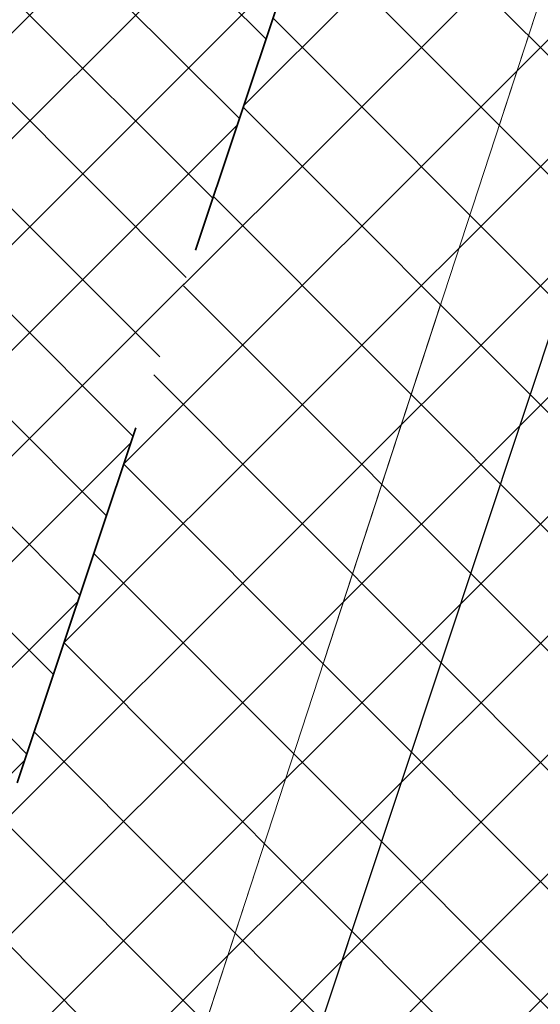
# Model space of a CAD drawing. Header units: metres. Extents: x 6599594 to 6600699, y 5687867 to 5691114.
# Tile 224 of 256: x 6599971.75 to 6599973.14, y 5688941.25 to 5688943.88. Entities that reach past the tile are written whole.
import ezdxf

# ---------------------------------------------------------------- set-up
doc = ezdxf.new("R2010")
doc.units = ezdxf.units.M
doc.header["$MEASUREMENT"] = 0
for name, pattern in [('1', [0]), ('BUG', [1.5, 1, -0.5]), ('GUK', [2, 1.5, -0.5]), ('GUZ', [1, 0.5, -0.5]), ('L_0_04', [1.5, 1, -0.5])]:
    doc.linetypes.add(name, pattern=pattern)
for name, color, linetype, lineweight in [('_kolor chodnik', 50, '1', 5), ('_kolor jezdnia', 4, '1', 0), ('_kolor pobocze', 211, '1', 5), ('_kolor zjazdy kostka', 7, '1', 5), ('_kolor zjazdy tłuczeń', 30, '1', 5), ('_kolor ścieżka @ 1', 10, '1', 0), ('_obrzeze', 10, 'BUG', 35), ('Dzialki', 130, '1', 30), ('Kontury', 252, 'GUK', 9), ('OT_Komunikacja', 7, 'CONTINUOUS', 0), ('OT_ZagospodarowanieTerenu', 7, 'CONTINUOUS', 0), ('Uzytki', 252, 'GUZ', 9)]:
    doc.layers.add(name, color=color, linetype=linetype, lineweight=lineweight)
pattern_1 = [(45, (0, 0), (-0.1414213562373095, 0.1414213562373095), []), (135, (0, 0), (-0.1414213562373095, -0.1414213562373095), [])]

msp = doc.modelspace()

# ---------------------------------------------------------------- hatches: boundary and pattern name
at = {"layer": '_kolor chodnik'}
h = msp.add_hatch(dxfattribs=at)
h.set_pattern_fill('ANSI37', color=256, scale=1.6)
h.set_pattern_definition(pattern_1)
h.paths.add_polyline_path([(6599849.938171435, 5688542.085872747), (6599852.232147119, 5688548.938742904), (6599853.573135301, 5688548.489851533), (6599853.827082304, 5688549.248475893), (6599851.793849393, 5688549.929093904), (6599849.895278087, 5688548.982823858), (6599847.823506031, 5688542.793750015)])
edge = h.paths.add_edge_path()
edge.add_line((6600018.106075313, 5689087.454911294), (6600022.42781917, 5689091.229234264))
edge.add_line((6600022.42781917, 5689091.229234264), (6600020.233254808, 5689093.742094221))
edge.add_line((6600020.233254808, 5689093.742094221), (6600017.159471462, 5689091.057656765))
edge.add_arc((6600023.275194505, 5689085.385140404), 8.34143334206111, 137.1531558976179, 148.8016577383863)
edge.add_line((6600016.140105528, 5689089.706021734), (6600018.106075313, 5689087.454911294))
h.paths.add_polyline_path([(6600038.501784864, 5689187.59229436), (6600037.906968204, 5689187.700586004), (6600037.638296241, 5689186.224843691), (6600038.240083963, 5689186.115282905)])
h.paths.add_polyline_path([(6600069.098302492, 5689360.276020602), (6600068.321239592, 5689360.413462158), (6600068.064048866, 5689358.936495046), (6600068.836639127, 5689358.799546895)])
h.paths.add_polyline_path([(6600082.393785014, 5689362.950258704), (6600082.941124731, 5689366.103121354), (6600081.481377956, 5689366.361351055), (6600080.923159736, 5689363.210828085)])
h.paths.add_polyline_path([(6600074.022236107, 5689388.065861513), (6600072.983907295, 5689388.249860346), (6600072.723374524, 5689386.772538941), (6600073.760538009, 5689386.588865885)])
h.paths.add_polyline_path([(6600105.602402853, 5689486.45426531), (6600106.738797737, 5689489.760539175), (6600105.28818975, 5689490.281952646), (6600104.132785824, 5689486.965912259)])
h.paths.add_polyline_path([(6600132.519778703, 5689678.737346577), (6600131.636986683, 5689678.922259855), (6600131.330470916, 5689677.453953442), (6600132.212256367, 5689677.269208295)])
h.paths.add_polyline_path([(6600156.649397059, 5689798.7449027), (6600156.48800471, 5689797.95886096), (6600157.450195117, 5689797.757316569), (6600157.615023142, 5689798.542205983)])
h.paths.add_polyline_path([(6600189.055358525, 5689948.643107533), (6600187.902868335, 5689948.884512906), (6600187.600024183, 5689947.417400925), (6600188.748131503, 5689947.176379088)])
edge = h.paths.add_edge_path()
edge.add_line((6600204.459383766, 5690032.969035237), (6600204.153258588, 5690031.227801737))
edge.add_arc((6600202.328347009, 5690027.299936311), 4.331100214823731, 41.853001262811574, 65.08011546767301, ccw=False)
edge.add_arc((6600032.903931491, 5690051.979071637), 174.020003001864, 352.8070218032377, 353.495463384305)
edge.add_arc((6600202.372679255, 5690027.343587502), 5.999999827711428, 55.12102442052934, 69.64815978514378)
edge = h.paths.add_edge_path()
edge.add_line((6600205.046027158, 5690040.265402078), (6600204.972740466, 5690038.483452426))
edge.add_arc((6600203.986269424, 5690044.401803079), 5.999999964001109, 279.4630688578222, 294.9140560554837)
edge.add_line((6600206.513819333, 5690038.960158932), (6600206.607027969, 5690041.030672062))
edge.add_arc((6600203.986269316, 5690044.401803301), 4.270000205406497, 284.3702444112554, 307.86193139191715, ccw=False)
edge = h.paths.add_edge_path()
edge.add_arc((6600203.547470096, 5690044.558759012), 6.446878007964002, 324.43500910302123, 356.20133685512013, ccw=False)
edge.add_arc((6600203.986269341, 5690044.401803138), 6.000000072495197, 323.2169970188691, 357.4193489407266)
h.paths.add_polyline_path([(6600208.910055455, 5690121.713696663), (6600208.146285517, 5690121.748120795), (6600207.125602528, 5690121.794124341), (6600209.971605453, 5690121.665851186)])
edge = h.paths.add_edge_path()
edge.add_line((6600238.769818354, 5690481.648294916), (6600240.338176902, 5690490.87374652))
edge.add_line((6600240.338176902, 5690490.87374652), (6600241.251295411, 5690510.829461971))
edge.add_line((6600241.251295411, 5690510.829461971), (6600239.524022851, 5690510.928942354))
edge.add_line((6600239.524022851, 5690510.928942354), (6600238.633343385, 5690491.167757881))
edge.add_line((6600238.633343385, 5690491.167757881), (6600234.579716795, 5690467.661262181))
edge.add_line((6600234.579716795, 5690467.661262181), (6600234.449796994, 5690464.966873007))
edge.add_arc((6600242.443669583, 5690464.607462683), 8.001948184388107, 177.4256737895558, 268.2543056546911)
edge.add_line((6600242.199903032, 5690456.609228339), (6600242.216657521, 5690457.359274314))
edge.add_line((6600242.216657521, 5690457.359274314), (6600242.305257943, 5690458.836738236))
edge.add_arc((6600242.444504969, 5690464.607952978), 5.772894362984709, 177.0298084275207, 268.6178439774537, ccw=False)
edge.add_line((6600236.679365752, 5690464.907083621), (6600236.951876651, 5690470.95443634))
edge.add_line((6600236.951876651, 5690470.95443634), (6600238.15078669, 5690478.210832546))
edge.add_line((6600238.15078669, 5690478.210832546), (6600238.769818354, 5690481.648294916))
h.paths.add_polyline_path([(6600238.769818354, 5690481.648294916), (6600238.15078669, 5690478.210832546), (6600239.670056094, 5690477.930590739), (6600240.266710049, 5690481.376366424)])
edge = h.paths.add_edge_path()
edge.add_line((6600223.366500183, 5690460.339976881), (6600223.278629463, 5690457.997544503))
edge.add_arc((6600220.967166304, 5690465.656339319), 7.999999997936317, 286.7940807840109, 300.2738222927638)
edge.add_line((6600225.000231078, 5690458.747331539), (6600225.240084, 5690461.623695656))
edge.add_arc((6600221.105749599, 5690465.648640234), 5.76999998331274, 293.06724424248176, 315.7681070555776, ccw=False)
edge = h.paths.add_edge_path()
edge.add_arc((6600220.025145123, 5690444.676291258), 5.770000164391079, 37.996647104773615, 59.94382588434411, ccw=False)
edge.add_line((6600224.572175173, 5690448.22839199), (6600224.817793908, 5690451.081798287))
edge.add_arc((6600220.025145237, 5690444.676291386), 7.999999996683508, 53.19588653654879, 68.15166733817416)
edge.add_line((6600223.00235276, 5690452.101669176), (6600222.91504296, 5690449.670427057))
edge = h.paths.add_edge_path()
edge.add_arc((6600221.105749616, 5690465.648640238), 7.999999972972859, 328.0222308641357, 357.0132597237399)
edge.add_line((6600229.094882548, 5690465.23180147), (6600229.218816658, 5690467.593604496))
edge.add_line((6600229.218816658, 5690467.593604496), (6600228.218919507, 5690467.645774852))
edge.add_line((6600228.218919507, 5690467.645774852), (6600227.891778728, 5690461.411918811))
h.paths.add_polyline_path([(6600200.980142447, 5690012.236744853), (6600202.317278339, 5690011.956662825), (6600202.522293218, 5690012.935421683), (6600201.182321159, 5690013.216097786)])
h.paths.add_polyline_path([(6600196.457878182, 5689983.98337835), (6600195.202332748, 5689984.246370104), (6600194.899091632, 5689982.777335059), (6600196.150355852, 5689982.515240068)])
edge = h.paths.add_edge_path()
edge.add_line((6600112.305909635, 5689517.991018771), (6600112.691041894, 5689519.807934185))
edge.add_line((6600112.691041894, 5689519.807934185), (6600113.245521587, 5689522.423769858))
edge.add_line((6600113.245521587, 5689522.423769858), (6600111.553124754, 5689522.782507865))
edge.add_line((6600111.553124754, 5689522.782507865), (6600107.405864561, 5689503.21722655))
edge.add_line((6600107.405864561, 5689503.21722655), (6600099.494506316, 5689480.361667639))
edge.add_line((6600099.494506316, 5689480.361667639), (6600099.182814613, 5689478.891218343))
edge.add_arc((6600107.008997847, 5689477.232359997), 8.000059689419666, 168.0325629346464, 257.7529108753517)
edge.add_line((6600105.311960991, 5689469.414366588), (6600105.784990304, 5689471.593619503))
edge.add_arc((6600107.008927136, 5689477.232314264), 5.769999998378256, 168.0321375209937, 257.7533362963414, ccw=False)
edge.add_line((6600101.364343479, 5689478.42879883), (6600101.647245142, 5689479.76342708))
edge.add_line((6600101.647245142, 5689479.76342708), (6600104.132785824, 5689486.965912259))
edge.add_line((6600104.132785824, 5689486.965912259), (6600105.28818975, 5689490.281952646))
edge.add_line((6600105.28818975, 5689490.281952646), (6600108.240043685, 5689498.809726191))
edge.add_line((6600108.240043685, 5689498.809726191), (6600112.305909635, 5689517.991018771))
h.paths.add_polyline_path([(6600136.009573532, 5689645.499114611), (6600138.333647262, 5689645.012304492), (6600138.661671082, 5689646.578318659), (6600134.869459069, 5689647.372651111)])
at = {"layer": '_kolor jezdnia'}
h = msp.add_hatch(dxfattribs=at)
h.set_pattern_fill('ANSI37', color=4, scale=3.5)
h.set_pattern_definition([(45, (0, 0), (-0.3093592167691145, 0.3093592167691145), []), (135, (0, 0), (-0.3093592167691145, -0.3093592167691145), [])])
edge = h.paths.add_edge_path()
edge.add_line((6599833.066047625, 5688539.933393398), (6599850.649511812, 5688527.983462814))
edge.add_arc((6599857.337592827, 5688536.653968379), 10.95025544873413, 169.5012687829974, 232.3548431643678, ccw=False)
edge.add_arc((6599858.085851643, 5688536.618142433), 11.69295282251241, 162.2507788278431, 169.9967502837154, ccw=False)
edge.add_line((6599846.949484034, 5688540.182754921), (6599847.823506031, 5688542.793750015))
edge.add_line((6599847.823506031, 5688542.793750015), (6599849.895278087, 5688548.982823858))
edge.add_line((6599849.895278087, 5688548.982823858), (6599852.434748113, 5688556.56906746))
edge.add_line((6599852.434748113, 5688556.56906746), (6599928.48625871, 5688783.760284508))
edge.add_line((6599928.48625871, 5688783.760284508), (6599931.025728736, 5688791.34652811))
edge.add_line((6599931.025728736, 5688791.34652811), (6599996.657773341, 5688987.411326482))
edge.add_line((6599996.657773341, 5688987.411326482), (6599999.197243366, 5688994.997570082))
edge.add_line((6599999.197243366, 5688994.997570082), (6600021.930100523, 5689062.908193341))
edge.add_line((6600021.930100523, 5689062.908193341), (6600017.620224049, 5689067.371531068))
edge.add_line((6600017.620224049, 5689067.371531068), (6600016.714558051, 5689064.654078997))
edge.add_line((6600016.714558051, 5689064.654078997), (6600012.423620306, 5689051.835617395))
edge.add_line((6600012.423620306, 5689051.835617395), (6600009.884150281, 5689044.249373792))
edge.add_line((6600009.884150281, 5689044.249373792), (6599977.53516164, 5688947.612159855))
edge.add_line((6599977.53516164, 5688947.612159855), (6599974.995691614, 5688940.025916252))
edge.add_line((6599974.995691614, 5688940.025916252), (6599942.096912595, 5688841.746295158))
edge.add_line((6599942.096912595, 5688841.746295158), (6599939.557442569, 5688834.160051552))
edge.add_line((6599939.557442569, 5688834.160051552), (6599882.679288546, 5688664.246042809))
edge.add_line((6599882.679288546, 5688664.246042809), (6599880.139818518, 5688656.659799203))
edge.add_line((6599880.139818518, 5688656.659799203), (6599852.46454386, 5688573.984527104))
edge.add_line((6599852.46454386, 5688573.984527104), (6599842.470137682, 5688544.127903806))
edge.add_arc((6599835.706422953, 5688546.652910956), 7.219660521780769, 248.5480913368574, 339.52856074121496, ccw=False)
h.paths.add_polyline_path([(6600044.653202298, 5689172.271628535), (6600046.276244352, 5689181.431901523), (6600047.759199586, 5689189.801539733), (6600051.0603021, 5689208.432603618), (6600052.368792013, 5689215.817578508), (6600054.808584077, 5689229.587499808), (6600056.11707399, 5689236.972474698), (6600057.346666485, 5689243.912161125), (6600058.655146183, 5689251.297078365), (6600058.831439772, 5689252.292060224), (6600060.098987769, 5689259.445963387), (6600060.139929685, 5689259.677035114), (6600061.407468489, 5689266.830886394), (6600072.329030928, 5689328.470998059), (6600073.637511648, 5689335.855921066), (6600077.337304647, 5689356.73715072), (6600078.820259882, 5689365.106788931), (6600081.142794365, 5689378.214921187), (6600082.538516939, 5689386.092227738), (6600095.187867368, 5689457.483787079), (6600091.082877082, 5689465.8405575), (6600089.043088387, 5689454.328211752), (6600087.870641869, 5689447.711051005), (6600087.560133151, 5689445.958573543), (6600086.562151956, 5689440.326076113), (6600082.433200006, 5689417.022719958), (6600080.95024477, 5689408.65308175), (6600077.202698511, 5689387.502337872), (6600075.719743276, 5689379.132699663), (6600073.469199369, 5689366.430874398), (6600071.986244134, 5689358.061236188), (6600069.98686466, 5689346.776955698), (6600068.591142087, 5689338.899649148), (6600065.559290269, 5689321.78820693), (6600064.163567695, 5689313.910900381), (6600059.719426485, 5689288.828650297), (6600058.323703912, 5689280.951343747), (6600057.563846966, 5689276.662793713), (6600056.168124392, 5689268.785487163), (6600054.804920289, 5689261.091711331), (6600053.409197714, 5689253.21440478), (6600053.264817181, 5689252.399536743), (6600051.869094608, 5689244.522230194), (6600051.183555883, 5689240.653124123), (6600049.787833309, 5689232.775817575), (6600046.593849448, 5689214.749319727), (6600045.198126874, 5689206.872013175), (6600044.41754409, 5689202.466488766), (6600042.934588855, 5689194.096850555), (6600036.429952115, 5689157.38538759), (6600034.946996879, 5689149.01574938), (6600030.579776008, 5689124.367629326), (6600027.529365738, 5689107.151445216), (6600024.895072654, 5689094.014582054), (6600030.583685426, 5689094.264316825), (6600032.945013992, 5689106.191885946), (6600043.170247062, 5689163.901990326)])
edge = h.paths.add_edge_path()
edge.add_line((6600111.106812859, 5689535.144351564), (6600111.256844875, 5689535.85214863))
edge.add_line((6600111.256844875, 5689535.85214863), (6600112.915748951, 5689543.678261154))
edge.add_line((6600112.915748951, 5689543.678261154), (6600117.304772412, 5689564.384094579))
edge.add_line((6600117.304772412, 5689564.384094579), (6600119.067357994, 5689572.699339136))
edge.add_line((6600119.067357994, 5689572.699339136), (6600120.087667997, 5689577.512794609))
edge.add_line((6600120.087667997, 5689577.512794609), (6600121.642890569, 5689584.849775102))
edge.add_line((6600121.642890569, 5689584.849775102), (6600128.436769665, 5689616.900852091))
edge.add_line((6600128.436769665, 5689616.900852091), (6600129.991992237, 5689624.237832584))
edge.add_line((6600129.991992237, 5689624.237832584), (6600132.660554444, 5689636.827148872))
edge.add_line((6600132.660554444, 5689636.827148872), (6600133.208838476, 5689639.444704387))
edge.add_line((6600133.208838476, 5689639.444704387), (6600134.848957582, 5689647.274775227))
edge.add_line((6600134.848957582, 5689647.274775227), (6600138.97649476, 5689666.979995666))
edge.add_line((6600138.97649476, 5689666.979995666), (6600140.51410642, 5689674.320687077))
edge.add_line((6600140.51410642, 5689674.320687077), (6600145.209128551, 5689696.735129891))
edge.add_line((6600145.209128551, 5689696.735129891), (6600146.746740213, 5689704.075821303))
edge.add_line((6600146.746740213, 5689704.075821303), (6600151.462308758, 5689726.588354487))
edge.add_line((6600151.462308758, 5689726.588354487), (6600152.999920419, 5689733.929045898))
edge.add_line((6600152.999920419, 5689733.929045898), (6600155.244070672, 5689744.642813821))
edge.add_line((6600155.244070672, 5689744.642813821), (6600156.781682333, 5689751.983505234))
edge.add_line((6600156.781682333, 5689751.983505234), (6600161.635515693, 5689775.156126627))
edge.add_line((6600161.635515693, 5689775.156126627), (6600163.378142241, 5689783.475576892))
edge.add_line((6600163.378142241, 5689783.475576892), (6600163.850769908, 5689785.731942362))
edge.add_line((6600163.850769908, 5689785.731942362), (6600167.028500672, 5689800.902704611))
edge.add_line((6600167.028500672, 5689800.902704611), (6600179.49088801, 5689860.399222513))
edge.add_line((6600179.49088801, 5689860.399222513), (6600181.233514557, 5689868.718672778))
edge.add_line((6600181.233514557, 5689868.718672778), (6600181.84713393, 5689871.648144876))
edge.add_line((6600181.84713393, 5689871.648144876), (6600183.384745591, 5689878.988836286))
edge.add_line((6600183.384745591, 5689878.988836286), (6600184.935818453, 5689886.393792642))
edge.add_line((6600184.935818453, 5689886.393792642), (6600186.575937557, 5689894.223863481))
edge.add_line((6600186.575937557, 5689894.223863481), (6600194.05133812, 5689929.912074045))
edge.add_line((6600194.05133812, 5689929.912074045), (6600195.691457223, 5689937.742144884))
edge.add_line((6600195.691457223, 5689937.742144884), (6600202.915799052, 5689972.231779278))
edge.add_line((6600202.915799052, 5689972.231779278), (6600204.555918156, 5689980.061850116))
edge.add_line((6600204.555918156, 5689980.061850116), (6600206.062781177, 5689987.255744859))
edge.add_line((6600206.062781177, 5689987.255744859), (6600207.702900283, 5689995.085815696))
edge.add_line((6600207.702900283, 5689995.085815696), (6600210.232559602, 5690007.162628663))
edge.add_line((6600210.232559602, 5690007.162628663), (6600211.694938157, 5690014.144150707))
edge.add_arc((6600028.177652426, 5690052.584442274), 187.5000004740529, 348.1696294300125, 357.4195276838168)
edge.add_line((6600215.487522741, 5690044.142720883), (6600208.310270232, 5690026.480446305))
edge.add_arc((6600032.903933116, 5690051.97907145), 177.2500013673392, 348.1696294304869, 351.7289130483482, ccw=False)
edge.add_line((6600206.38894146, 5690015.640182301), (6600205.966941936, 5690013.625519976))
edge.add_line((6600205.966941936, 5690013.625519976), (6600204.326822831, 5690005.795449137))
edge.add_line((6600204.326822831, 5690005.795449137), (6600197.076961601, 5689971.183982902))
edge.add_line((6600197.076961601, 5689971.183982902), (6600195.334335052, 5689962.864532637))
edge.add_line((6600195.334335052, 5689962.864532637), (6600193.44722506, 5689953.855305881))
edge.add_line((6600193.44722506, 5689953.855305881), (6600191.909227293, 5689946.512771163))
edge.add_line((6600191.909227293, 5689946.512771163), (6600185.496844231, 5689915.899498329))
edge.add_line((6600185.496844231, 5689915.899498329), (6600183.856521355, 5689908.068454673))
edge.add_line((6600183.856521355, 5689908.068454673), (6600182.066605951, 5689899.523243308))
edge.add_line((6600182.066605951, 5689899.523243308), (6600180.32407057, 5689891.204228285))
edge.add_line((6600180.32407057, 5689891.204228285), (6600174.320344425, 5689862.541919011))
edge.add_line((6600174.320344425, 5689862.541919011), (6600172.577809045, 5689854.222903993))
edge.add_line((6600172.577809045, 5689854.222903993), (6600163.663810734, 5689811.666703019))
edge.add_line((6600163.663810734, 5689811.666703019), (6600162.023782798, 5689803.837067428))
edge.add_line((6600162.023782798, 5689803.837067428), (6600160.924220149, 5689798.587659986))
edge.add_line((6600160.924220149, 5689798.587659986), (6600159.279208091, 5689790.734229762))
edge.add_line((6600159.279208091, 5689790.734229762), (6600157.107250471, 5689780.365115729))
edge.add_line((6600157.107250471, 5689780.365115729), (6600155.462238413, 5689772.511685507))
edge.add_line((6600155.462238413, 5689772.511685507), (6600153.380318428, 5689762.572418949))
edge.add_line((6600153.380318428, 5689762.572418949), (6600151.735124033, 5689754.718118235))
edge.add_line((6600151.735124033, 5689754.718118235), (6600148.586504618, 5689739.686336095))
edge.add_line((6600148.586504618, 5689739.686336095), (6600146.885007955, 5689731.563243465))
edge.add_line((6600146.885007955, 5689731.563243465), (6600141.75088822, 5689707.052510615))
edge.add_line((6600141.75088822, 5689707.052510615), (6600140.110896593, 5689699.223048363))
edge.add_line((6600140.110896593, 5689699.223048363), (6600133.483561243, 5689667.583574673))
edge.add_line((6600133.483561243, 5689667.583574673), (6600131.860394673, 5689659.834436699))
edge.add_line((6600131.860394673, 5689659.834436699), (6600131.740984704, 5689659.26436315))
edge.add_line((6600131.740984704, 5689659.26436315), (6600130.117814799, 5689651.515209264))
edge.add_line((6600130.117814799, 5689651.515209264), (6600127.27873359, 5689637.961189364))
edge.add_line((6600127.27873359, 5689637.961189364), (6600126.924568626, 5689636.290366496))
edge.add_line((6600126.924568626, 5689636.290366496), (6600125.166244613, 5689627.995226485))
edge.add_line((6600125.166244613, 5689627.995226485), (6600118.009503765, 5689594.232298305))
edge.add_line((6600118.009503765, 5689594.232298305), (6600116.25117975, 5689585.937158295))
edge.add_line((6600116.25117975, 5689585.937158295), (6600113.665314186, 5689573.737975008))
edge.add_line((6600113.665314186, 5689573.737975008), (6600111.898534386, 5689565.402943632))
edge.add_line((6600111.898534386, 5689565.402943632), (6600104.889982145, 5689532.339115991))
edge.add_line((6600104.889982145, 5689532.339115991), (6600103.22663594, 5689524.492047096))
edge.add_line((6600103.22663594, 5689524.492047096), (6600096.623876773, 5689493.342605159))
edge.add_line((6600096.623876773, 5689493.342605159), (6600094.968986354, 5689485.535427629))
edge.add_line((6600094.968986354, 5689485.535427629), (6600094.300101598, 5689482.379870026))
edge.add_line((6600094.300101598, 5689482.379870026), (6600099.182814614, 5689478.891218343))
edge.add_line((6600099.182814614, 5689478.891218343), (6600099.494506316, 5689480.361667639))
edge.add_line((6600099.494506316, 5689480.361667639), (6600111.106812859, 5689535.144351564))
edge = h.paths.add_edge_path()
edge.add_arc((6600239.213891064, 5690851.400367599), 10.00000000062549, -2.8342403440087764, 76.13703556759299, ccw=False)
edge.add_line((6600249.201658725, 5690850.905901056), (6600249.082723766, 5690848.503524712))
edge.add_line((6600249.082723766, 5690848.503524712), (6600247.016487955, 5690806.767468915))
edge.add_line((6600247.016487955, 5690806.767468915), (6600246.092398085, 5690789.152178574))
edge.add_line((6600246.092398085, 5690789.152178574), (6600233.768116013, 5690572.015170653))
edge.add_line((6600233.768116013, 5690572.015170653), (6600228.959056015, 5690465.296202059))
edge.add_line((6600228.959056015, 5690465.296202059), (6600234.588724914, 5690465.017134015))
edge.add_line((6600234.588724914, 5690465.017134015), (6600239.262540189, 5690571.767576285))
edge.add_line((6600239.262540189, 5690571.767576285), (6600252.50503885, 5690806.400146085))
edge.add_line((6600252.50503885, 5690806.400146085), (6600254.569211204, 5690848.094521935))
edge.add_arc((6600262.559425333, 5690847.6989487), 7.999999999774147, 76.13703557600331, 177.1657596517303, ccw=False)
edge.add_line((6600264.476229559, 5690855.465921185), (6600241.609896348, 5690861.109083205))
edge = h.paths.add_edge_path()
edge.add_line((6600250.031475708, 5690451.625307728), (6600250.231741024, 5690455.772579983))
edge.add_line((6600250.231741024, 5690455.772579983), (6600246.257763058, 5690456.417303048))
edge.add_line((6600246.257763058, 5690456.417303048), (6600242.171761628, 5690456.61060902))
edge.add_arc((6600242.563100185, 5690464.586983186), 7.985968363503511, 176.9123644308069, 267.1911945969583, ccw=False)
edge.add_line((6600234.588724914, 5690465.017134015), (6600228.959056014, 5690465.296202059))
edge.add_arc((6600220.965133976, 5690465.657286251), 8.002072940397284, 267.8289300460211, 357.413716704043, ccw=False)
edge.add_line((6600220.661989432, 5690457.660957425), (6600212.406915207, 5690458.119572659))
edge.add_line((6600212.406915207, 5690458.119572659), (6600208.431872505, 5690457.817501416))
edge.add_line((6600208.431872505, 5690457.817501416), (6600208.233912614, 5690454.548331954))
edge.add_line((6600208.233912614, 5690454.548331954), (6600212.129565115, 5690453.127270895))
edge.add_line((6600212.129565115, 5690453.127270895), (6600218.640548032, 5690452.76554962))
edge.add_line((6600218.640548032, 5690452.76554962), (6600216.486747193, 5690452.885205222))
edge.add_line((6600216.486747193, 5690452.885205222), (6600220.468905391, 5690452.663974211))
edge.add_arc((6600220.025145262, 5690444.676291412), 7.99999997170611, -0.3386579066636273, 86.8201700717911, ccw=False)
edge.add_line((6600228.025005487, 5690444.629006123), (6600227.803602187, 5690439.649256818))
edge.add_line((6600227.803602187, 5690439.649256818), (6600226.885525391, 5690435.936828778))
edge.add_line((6600226.885525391, 5690435.936828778), (6600225.534849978, 5690405.967249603))
edge.add_line((6600225.534849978, 5690405.967249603), (6600226.115199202, 5690402.187514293))
edge.add_line((6600226.115199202, 5690402.187514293), (6600213.445139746, 5690121.008786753))
edge.add_line((6600213.445139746, 5690121.008786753), (6600213.352800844, 5690118.960058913))
edge.add_line((6600213.352800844, 5690118.960058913), (6600209.980184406, 5690044.131649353))
edge.add_arc((6600203.98626942, 5690044.401803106), 5.999999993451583, 257.4162346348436, 357.41934921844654, ccw=False)
edge.add_line((6600202.679069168, 5690038.545931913), (6600201.589735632, 5690033.666039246))
edge.add_line((6600201.589735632, 5690033.666039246), (6600203.67987942, 5690033.199458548))
edge.add_arc((6600202.372679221, 5690027.343587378), 5.999999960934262, -8.27108729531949, 77.41623506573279, ccw=False)
edge.add_line((6600208.310270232, 5690026.480446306), (6600215.487522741, 5690044.142720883))
edge.add_line((6600215.487522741, 5690044.142720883), (6600216.199687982, 5690059.9446614))
edge.add_line((6600216.199687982, 5690059.9446614), (6600216.537356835, 5690067.437056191))
edge.add_line((6600216.537356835, 5690067.437056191), (6600223.893528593, 5690230.66011469))
edge.add_line((6600223.893528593, 5690230.66011469), (6600224.231197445, 5690238.152509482))
edge.add_line((6600224.231197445, 5690238.152509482), (6600233.507835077, 5690443.987992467))
edge.add_arc((6600241.499722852, 5690443.627812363), 7.999999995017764, 87.29208981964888, 177.4195277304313, ccw=False)
edge.add_line((6600241.877677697, 5690451.618879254), (6600246.021541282, 5690451.422886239))
edge.add_line((6600246.021541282, 5690451.422886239), (6600246.427694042, 5690451.44338883))
edge.add_line((6600246.427694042, 5690451.44338883), (6600246.79397003, 5690451.461878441))
edge.add_line((6600246.79397003, 5690451.461878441), (6600250.031475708, 5690451.625307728))
edge = h.paths.add_edge_path()
edge.add_line((6600007.33756506, 5689086.20374581), (6600006.980466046, 5689080.740822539))
edge.add_line((6600006.980466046, 5689080.740822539), (6600007.229745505, 5689080.720859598))
edge.add_line((6600007.229745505, 5689080.720859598), (6600008.093335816, 5689080.601653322))
edge.add_line((6600008.093335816, 5689080.601653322), (6600008.702681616, 5689080.53831051))
edge.add_arc((6600008.140193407, 5689070.554142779), 9.999999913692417, -18.557800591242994, 86.77547804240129, ccw=False)
edge.add_line((6600017.620224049, 5689067.371531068), (6600021.930100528, 5689062.908193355))
edge.add_arc((6599734.83819726, 5689159.011261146), 302.7499967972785, 341.4922000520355, 343.8640860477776)
edge.add_arc((6600034.895369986, 5689072.315877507), 9.581213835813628, 98.63328270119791, 164.5273290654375, ccw=False)
edge.add_line((6600033.457137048, 5689081.788529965), (6600033.832640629, 5689081.798737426))
edge.add_line((6600033.832640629, 5689081.798737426), (6600034.422462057, 5689082.05700874))
edge.add_line((6600034.422462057, 5689082.05700874), (6600036.833623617, 5689082.139040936))
edge.add_line((6600036.833623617, 5689082.139040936), (6600036.730225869, 5689087.148851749))
edge.add_line((6600036.730225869, 5689087.148851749), (6600036.579860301, 5689087.134303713))
edge.add_arc((6600036.479565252, 5689093.136286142), 6.002820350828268, 169.1687651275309, 270.9573417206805, ccw=False)
edge.add_line((6600030.583685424, 5689094.264316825), (6600024.895072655, 5689094.014582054))
edge.add_arc((6600015.200558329, 5689096.162123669), 9.929528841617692, 271.0943432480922, 347.5094668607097, ccw=False)
edge.add_arc((6600014.909438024, 5689089.646776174), 3.446070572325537, 264.4236009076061, 278.0194998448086, ccw=False)
edge.add_line((6600014.574573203, 5689086.217014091), (6600014.299554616, 5689086.232508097))
edge.add_line((6600014.299554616, 5689086.232508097), (6600010.474232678, 5689086.448019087))
edge.add_line((6600010.474232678, 5689086.448019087), (6600007.33756506, 5689086.20374581))
edge = h.paths.add_edge_path()
edge.add_line((6600105.490725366, 5689463.953528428), (6600106.927559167, 5689464.047234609))
edge.add_line((6600106.927559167, 5689464.047234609), (6600107.835, 5689468.66))
edge.add_line((6600107.835, 5689468.66), (6600105.311960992, 5689469.414366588))
edge.add_arc((6600107.008997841, 5689477.232359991), 8.000059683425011, 168.0325628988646, 257.75291091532, ccw=False)
edge.add_line((6600099.182814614, 5689478.891218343), (6600094.300101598, 5689482.379870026))
edge.add_arc((6600586.245114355, 5689378.104238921), 502.8750369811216, 168.032376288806, 169.9522165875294)
edge.add_line((6600091.082877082, 5689465.8405575), (6600095.187867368, 5689457.483787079))
edge.add_arc((6600103.065173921, 5689456.088064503), 8.000000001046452, 77.7533362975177, 169.9524553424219, ccw=False)
edge.add_line((6600104.762140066, 5689463.906012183), (6600105.490725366, 5689463.953528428))
at = {"layer": '_kolor pobocze'}
h = msp.add_hatch(dxfattribs=at)
h.set_pattern_fill('ANSI37', color=256, scale=1.6)
h.set_pattern_definition(pattern_1)
edge = h.paths.add_edge_path()
edge.add_line((6600035.926965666, 5689101.569442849), (6600036.046865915, 5689102.311543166))
edge.add_arc((6600058.171848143, 5689233.778275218), 133.3154772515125, 259.4578941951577, 260.4470163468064, ccw=False)
edge.add_line((6600033.780707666, 5689102.713067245), (6600032.142559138, 5689101.847662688))
edge.add_arc((6599734.838175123, 5689159.011266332), 302.7500195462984, 347.6801154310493, 349.11639019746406, ccw=False)
edge.add_arc((6600036.478170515, 5689093.133441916), 6.000000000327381, 167.68011541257, 271.5571101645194)
edge.add_line((6600036.64121064, 5689087.1356575), (6600036.730491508, 5689087.137804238))
edge.add_line((6600036.730491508, 5689087.137804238), (6600036.712463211, 5689087.887583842))
edge.add_line((6600036.712463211, 5689087.887583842), (6600036.559840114, 5689087.884077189))
edge.add_arc((6600036.482532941, 5689093.14290691), 5.259397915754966, 170.6455005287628, 270.8422131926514, ccw=False)
edge.add_arc((6600545.796425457, 5688991.216220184), 524.6691769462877, 167.9170060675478, 168.7028219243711, ccw=False)
edge.add_line((6600032.751078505, 5689101.044345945), (6600034.011432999, 5689101.917298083))
edge.add_line((6600034.011432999, 5689101.917298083), (6600035.926965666, 5689101.569442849))
edge = h.paths.add_edge_path()
edge.add_line((6600002.828843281, 5688994.032881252), (6600003.066918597, 5688994.74409159))
edge.add_line((6600003.066918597, 5688994.74409159), (6600001.227880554, 5688995.359703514))
edge.add_line((6600001.227880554, 5688995.359703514), (6600000.55876659, 5688996.702196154))
edge.add_line((6600000.55876659, 5688996.702196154), (6600022.641310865, 5689062.67011804))
edge.add_arc((6599734.838193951, 5689159.011262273), 303.5000002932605, 341.4922000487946, 343.8640860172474)
edge.add_arc((6600035.267451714, 5689072.092773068), 9.250000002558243, 91.55711016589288, 163.8640860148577, ccw=False)
edge.add_line((6600035.016098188, 5689081.339357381), (6600036.868703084, 5689081.389717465))
edge.add_line((6600036.868703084, 5689081.389717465), (6600036.850674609, 5689082.139504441))
edge.add_line((6600036.850674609, 5689082.139504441), (6600034.99571817, 5689082.089080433))
edge.add_arc((6600035.267451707, 5689072.092773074), 9.999999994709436, 91.55711014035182, 163.8640860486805)
edge.add_arc((6599734.838192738, 5689159.011262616), 302.7500015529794, 341.4922000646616, 343.8640860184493, ccw=False)
edge.add_line((6600021.930100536, 5689062.908193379), (6599999.748942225, 5688996.645678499))
edge.add_line((6599999.748942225, 5688996.645678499), (6600000.695212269, 5688994.747107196))
edge.add_line((6600000.695212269, 5688994.747107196), (6600002.828843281, 5688994.032881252))
h.paths.add_polyline_path([(6599971.7492186, 5688907.297112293), (6599971.084233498, 5688908.631320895), (6599997.822068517, 5688988.526766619), (6599999.164561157, 5688989.195880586), (6600001.003599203, 5688988.580268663), (6600001.241674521, 5688989.291479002), (6599999.108043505, 5688990.005704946), (6599997.209472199, 5688989.059434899), (6599970.270280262, 5688908.583087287), (6599971.216550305, 5688906.684515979), (6599973.350181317, 5688905.970290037), (6599973.588256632, 5688906.681500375)])
h.paths.add_polyline_path([(6599932.504667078, 5688790.060553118), (6599931.835553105, 5688791.403045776), (6599968.343406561, 5688900.4641754), (6599969.685899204, 5688901.133289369), (6599971.524937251, 5688900.517677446), (6599971.763012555, 5688901.228887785), (6599969.629381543, 5688901.94311373), (6599967.730810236, 5688900.996843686), (6599931.025728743, 5688791.34652811), (6599931.971998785, 5688789.447956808), (6599934.105629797, 5688788.73373086), (6599934.343705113, 5688789.4449412)])
at = {"layer": '_kolor zjazdy kostka'}
h = msp.add_hatch(dxfattribs=at)
h.set_pattern_fill('ANSI37', color=256, scale=1.6)
h.set_pattern_definition(pattern_1)
h.paths.add_polyline_path([(6600244.137440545, 5690813.934732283), (6600242.369522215, 5690814.022127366), (6600242.097568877, 5690808.528921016), (6600243.865482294, 5690808.441426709)])
h.paths.add_polyline_path([(6600247.012128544, 5690806.679412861), (6600247.442736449, 5690815.377295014), (6600247.393289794, 5690814.378518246), (6600247.113277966, 5690808.722537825)])
h.paths.add_polyline_path([(6600242.297085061, 5690788.088808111), (6600240.958726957, 5690788.155683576), (6600240.648818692, 5690782.664569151), (6600241.987258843, 5690782.599147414)])
h.paths.add_polyline_path([(6600245.558275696, 5690780.919298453), (6600246.037231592, 5690789.405686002), (6600244.985820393, 5690788.453468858), (6600244.612601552, 5690781.981345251)])
h.paths.add_polyline_path([(6600241.348405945, 5690723.711515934), (6600242.272017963, 5690722.691689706), (6600242.749709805, 5690731.155680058), (6600241.698138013, 5690730.203317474), (6600241.472690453, 5690726.27550499)])
h.paths.add_polyline_path([(6600225.772794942, 5690394.589141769), (6600224.731429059, 5690393.637598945), (6600224.461246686, 5690387.644646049), (6600225.412923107, 5690386.603142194)])
h.paths.add_polyline_path([(6600223.012390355, 5690333.280720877), (6600223.372595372, 5690341.272607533), (6600222.32835346, 5690340.318436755), (6600222.058239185, 5690334.324941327)])
h.paths.add_polyline_path([(6600215.496388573, 5690166.390602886), (6600215.856593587, 5690174.382489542), (6600214.812834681, 5690173.428760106), (6600214.542018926, 5690167.435062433)])
h.paths.add_polyline_path([(6600212.446537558, 5690121.053392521), (6600213.399499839, 5690120.010473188), (6600213.788744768, 5690128.503024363), (6600212.745135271, 5690127.54943145)])
h.paths.add_polyline_path([(6600209.977420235, 5690121.665589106), (6600210.225142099, 5690127.162117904), (6600207.346107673, 5690127.291879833), (6600207.119593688, 5690121.794395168)])
h.paths.add_polyline_path([(6600207.950178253, 5690070.725854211), (6600204.880846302, 5690070.828947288), (6600204.643784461, 5690065.333808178), (6600207.702521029, 5690065.204598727)])
h.paths.add_polyline_path([(6600200.981479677, 5690012.236464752), (6600199.969248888, 5690007.339980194), (6600201.282587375, 5690007.064882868), (6600202.31726072, 5690011.956666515)])
h.paths.add_polyline_path([(6600193.613960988, 5689970.406358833), (6600192.398010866, 5689970.660657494), (6600191.286205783, 5689965.274578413), (6600192.486379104, 5689965.023185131)])
h.paths.add_polyline_path([(6600189.061271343, 5689948.671423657), (6600189.98413328, 5689953.050774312), (6600188.818902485, 5689953.32186217), (6600187.908781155, 5689948.91282903)])
h.paths.add_polyline_path([(6600180.976201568, 5689915.317449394), (6600179.952861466, 5689910.421322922), (6600181.008474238, 5689910.200199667), (6600182.033843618, 5689915.09540201)])
h.paths.add_polyline_path([(6600176.508279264, 5689893.538690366), (6600177.476023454, 5689893.335973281), (6600178.603605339, 5689898.719146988), (6600177.636002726, 5689898.922290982)])
h.paths.add_polyline_path([(6600179.28182965, 5689859.401159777), (6600180.522246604, 5689860.211927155), (6600181.057490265, 5689860.561775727), (6600183.598022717, 5689860.029600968), (6600184.726606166, 5689865.412570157), (6600182.186324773, 5689865.943033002), (6600181.604764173, 5689866.832779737), (6600181.024456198, 5689867.720610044)])
h.paths.add_polyline_path([(6600160.200810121, 5689810.862606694), (6600159.232772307, 5689811.065842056), (6600158.207991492, 5689806.171529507), (6600159.175735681, 5689805.968812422)])
h.paths.add_polyline_path([(6600156.49391753, 5689797.987177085), (6600155.463416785, 5689793.068691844), (6600156.431160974, 5689792.865974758), (6600157.461419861, 5689797.784520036)])
edge = h.paths.add_edge_path()
edge.add_arc((6600173.111981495, 5689800.679690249), 5.999999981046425, 204.673115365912, 239.5411154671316, ccw=False)
edge.add_arc((6600173.162096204, 5689800.685330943), 6.047914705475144, 168.3203586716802, 204.5234866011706, ccw=False)
edge.add_line((6600167.239404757, 5689801.9096668), (6600163.651667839, 5689784.781499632))
edge.add_arc((6600169.524220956, 5689783.551410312), 5.999999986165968, 139.2146049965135, 168.1696294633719, ccw=False)
edge.add_arc((6600169.524220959, 5689783.551410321), 5.999999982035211, 96.80962310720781, 139.2146050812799, ccw=False)
edge.add_line((6600168.812796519, 5689789.509083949), (6600170.070461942, 5689795.507731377))
h.paths.add_polyline_path([(6600163.526364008, 5689776.866746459), (6600166.051243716, 5689776.337874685), (6600167.179826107, 5689781.720838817), (6600164.653945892, 5689782.249920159), (6600163.941148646, 5689783.340449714), (6600163.493329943, 5689784.025580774), (6600161.750703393, 5689775.706130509), (6600162.438017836, 5689776.155376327)])
h.paths.add_polyline_path([(6600152.614191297, 5689774.643430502), (6600153.639138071, 5689779.536616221), (6600152.646757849, 5689779.744928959), (6600151.646447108, 5689774.846147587)])
h.paths.add_polyline_path([(6600150.121074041, 5689767.466820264), (6600148.177624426, 5689758.16795459), (6600149.115997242, 5689757.971390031), (6600151.066362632, 5689767.268392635)])
h.paths.add_polyline_path([(6600142.970741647, 5689739.332500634), (6600141.888449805, 5689734.142420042), (6600144.036614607, 5689733.695518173), (6600145.123068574, 5689738.882330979)])
h.paths.add_polyline_path([(6600136.256357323, 5689701.052153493), (6600137.154085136, 5689700.864096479), (6600138.287960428, 5689706.274871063), (6600137.386492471, 5689706.464182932)])
h.paths.add_polyline_path([(6600130.081494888, 5689667.099389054), (6600129.212847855, 5689667.281639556), (6600128.083282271, 5689661.898895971), (6600128.953953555, 5689661.716447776)])
h.paths.add_polyline_path([(6600128.397394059, 5689659.030340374), (6600127.554144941, 5689659.207226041), (6600126.49340855, 5689653.810049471), (6600127.269860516, 5689653.647397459)])
h.paths.add_polyline_path([(6600134.990411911, 5689640.633636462), (6600137.30714639, 5689640.148363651), (6600138.339560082, 5689645.040620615), (6600136.015486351, 5689645.500958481), (6600135.435178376, 5689646.388788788), (6600134.8548704, 5689647.276619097), (6600133.214751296, 5689639.446548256), (6600134.102581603, 5689640.026856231)])
h.paths.add_polyline_path([(6600122.164164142, 5689634.294831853), (6600121.024067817, 5689628.914244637), (6600122.015114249, 5689628.705875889), (6600123.155614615, 5689634.086346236)])
h.paths.add_polyline_path([(6600114.54207576, 5689593.450769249), (6600113.493359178, 5689593.398339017), (6600112.364315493, 5689588.045694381), (6600113.29076438, 5689587.54753241)])
h.paths.add_polyline_path([(6600110.194543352, 5689572.941097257), (6600109.20781945, 5689573.148880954), (6600108.067717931, 5689567.768269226), (6600109.05014319, 5689567.535215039)])
h.paths.add_polyline_path([(6600119.083213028, 5689565.540446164), (6600119.089125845, 5689565.542290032), (6600121.462438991, 5689565.065690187), (6600122.598093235, 5689570.447168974), (6600120.229622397, 5689570.949214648), (6600119.651446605, 5689571.8119627), (6600119.073270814, 5689572.727655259), (6600117.310757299, 5689564.412754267)])
h.paths.add_polyline_path([(6600101.698666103, 5689532.937884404), (6600100.730666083, 5689533.141679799), (6600099.694214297, 5689528.250234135), (6600100.669121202, 5689528.045267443)])
h.paths.add_polyline_path([(6600094.064021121, 5689496.827028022), (6600093.080194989, 5689497.033910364), (6600092.036590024, 5689492.143967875), (6600093.038865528, 5689491.933250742)])
h.paths.add_polyline_path([(6600083.709836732, 5689453.74980843), (6600082.738586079, 5689448.336231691), (6600084.647281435, 5689448.027407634), (6600085.606840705, 5689453.416583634)])
h.paths.add_polyline_path([(6600084.434394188, 5689446.82589514), (6600083.348896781, 5689447.018140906), (6600082.567374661, 5689442.58660872), (6600083.649300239, 5689442.394910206)])
h.paths.add_polyline_path([(6600078.04194071, 5689410.721110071), (6600078.996952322, 5689416.137564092), (6600078.054833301, 5689416.304853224), (6600077.111232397, 5689410.886043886)])
h.paths.add_polyline_path([(6600072.911565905, 5689386.768652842), (6600071.960466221, 5689381.312635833), (6600072.800073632, 5689381.16322159), (6600073.766450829, 5689386.590709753)])
h.paths.add_polyline_path([(6600082.887400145, 5689379.432062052), (6600085.278102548, 5689379.03494316), (6600086.160383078, 5689383.956496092), (6600083.759726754, 5689384.355378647), (6600083.152078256, 5689385.224725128), (6600082.544429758, 5689386.094071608), (6600081.148707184, 5689378.216765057), (6600082.018053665, 5689378.824413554)])
h.paths.add_polyline_path([(6600080.731401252, 5689363.247695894), (6600080.041469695, 5689363.369939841), (6600079.433821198, 5689364.239286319), (6600078.8261727, 5689365.1086328), (6600077.343217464, 5689356.73899459), (6600078.212563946, 5689357.346643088), (6600079.081910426, 5689357.954291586), (6600081.429189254, 5689357.564866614), (6600082.388748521, 5689362.980514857)])
h.paths.add_polyline_path([(6600069.104215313, 5689360.304336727), (6600070.063917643, 5689365.720487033), (6600069.2708267, 5689365.861009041), (6600068.327152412, 5689360.441778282)])
h.paths.add_polyline_path([(6600066.550616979, 5689345.891799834), (6600065.546169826, 5689346.069805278), (6600064.677796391, 5689341.145792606), (6600065.678290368, 5689340.968483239)])
h.paths.add_polyline_path([(6600061.138656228, 5689321.077501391), (6600060.270282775, 5689316.15348863), (6600061.250715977, 5689315.979734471), (6600062.127590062, 5689320.902245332)])
h.paths.add_polyline_path([(6600055.325252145, 5689288.11325564), (6600054.456878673, 5689283.189242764), (6600055.410852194, 5689283.020177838), (6600056.283178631, 5689287.917022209)])
h.paths.add_polyline_path([(6600048.045675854, 5689182.819289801), (6600050.371939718, 5689182.407116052), (6600051.31444535, 5689187.67761207), (6600048.980409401, 5689188.064690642), (6600048.372760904, 5689188.934037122), (6600047.765112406, 5689189.803383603), (6600046.306982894, 5689181.603992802), (6600046.972918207, 5689182.069462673)])
h.paths.add_polyline_path([(6600040.943690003, 5689201.374141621), (6600039.339175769, 5689201.66987967), (6600038.429882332, 5689196.244216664), (6600039.984130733, 5689195.958493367)])
h.paths.add_polyline_path([(6600032.993704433, 5689156.473759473), (6600032.278185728, 5689156.600537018), (6600031.299242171, 5689151.188930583), (6600032.034145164, 5689151.058111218)])
h.paths.add_polyline_path([(6600026.309179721, 5689123.603833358), (6600025.417362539, 5689118.683970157), (6600026.271201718, 5689118.532684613), (6600027.143528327, 5689123.456001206)])
h.paths.add_polyline_path([(6600013.302986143, 5689054.462576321), (6600015.842456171, 5689062.048819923), (6600014.576741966, 5689061.417973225), (6600012.672139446, 5689055.728290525)])
h.paths.add_polyline_path([(6599974.547216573, 5688938.686171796), (6599977.086686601, 5688946.272415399), (6599975.820972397, 5688945.641568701), (6599973.916369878, 5688939.951886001)])
h.paths.add_polyline_path([(6599942.102825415, 5688841.748139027), (6599940.837111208, 5688841.117292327), (6599938.932508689, 5688835.427609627), (6599939.563355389, 5688834.161895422)])
h.paths.add_polyline_path([(6599882.685201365, 5688664.247886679), (6599881.419487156, 5688663.617039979), (6599879.514884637, 5688657.927357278), (6599880.145731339, 5688656.661643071)])
h.paths.add_polyline_path([(6599851.799762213, 5688549.930937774), (6599853.832995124, 5688549.250319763), (6599855.42016389, 5688553.991722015), (6599853.386930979, 5688554.672340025), (6599852.913795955, 5688555.621625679), (6599852.440660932, 5688556.570911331), (6599849.901190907, 5688548.984667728)])
h.paths.add_polyline_path([(6600233.581687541, 5690586.458647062), (6600234.520016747, 5690585.337735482), (6600234.976631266, 5690593.428266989), (6600233.922640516, 5690592.499827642)])
h.paths.add_polyline_path([(6600231.72837122, 5690526.750719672), (6600230.676277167, 5690525.793817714), (6600230.420013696, 5690519.782861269), (6600231.363586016, 5690518.655686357)])
h.paths.add_polyline_path([(6600237.577122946, 5690639.505119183), (6600236.516490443, 5690638.540451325), (6600236.176926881, 5690632.541599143), (6600237.1204992, 5690631.41442423)])
h.paths.add_polyline_path([(6600238.927801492, 5690681.139540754), (6600239.8637879, 5690680.021427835), (6600240.320411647, 5690688.112122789), (6600239.268317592, 5690687.155220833)])
h.paths.add_polyline_path([(6600218.12228406, 5690224.814875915), (6600217.079933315, 5690223.86243318), (6600216.809648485, 5690217.865326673), (6600217.762143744, 5690216.822918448)])
h.paths.add_polyline_path([(6600219.363739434, 5690274.535639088), (6600220.31588625, 5690273.493612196), (6600220.675810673, 5690281.480778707), (6600219.633750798, 5690280.528598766)])
h.paths.add_polyline_path([(6600168.759867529, 5689856.554734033), (6600169.729143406, 5689856.3516961), (6600170.857343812, 5689861.737822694), (6600169.889741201, 5689861.940966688)])
h.paths.add_polyline_path([(6600168.841833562, 5689852.115601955), (6600167.871405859, 5689852.319339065), (6600166.844894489, 5689847.425845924), (6600167.816759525, 5689847.221809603)])
at = {"layer": '_kolor zjazdy tłuczeń'}
h = msp.add_hatch(dxfattribs=at)
h.set_pattern_fill('ANSI37', color=256, scale=1.6)
h.set_pattern_definition(pattern_1)
h.paths.add_polyline_path([(6600071.738584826, 5689316.541189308), (6600074.002160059, 5689316.139947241), (6600074.821286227, 5689320.564809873), (6600072.52373066, 5689320.972165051), (6600071.758724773, 5689322.066638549), (6600071.308433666, 5689322.710858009), (6600069.999891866, 5689315.325892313), (6600070.869299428, 5689315.933583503)])
h.paths.add_polyline_path([(6600061.837619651, 5689260.66121769), (6600065.403572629, 5689260.029392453), (6600066.188084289, 5689264.460480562), (6600062.622765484, 5689265.092193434), (6600062.015116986, 5689265.961539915), (6600061.407468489, 5689266.830886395), (6600060.139929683, 5689259.677035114), (6600060.036255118, 5689259.091907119), (6600060.968334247, 5689260.053611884)])
h.paths.add_polyline_path([(6600054.121686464, 5689275.749321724), (6600049.353940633, 5689276.594248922), (6600048.563196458, 5689272.164286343), (6600053.336592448, 5689271.318336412)])
h.paths.add_polyline_path([(6600051.362759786, 5689260.178239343), (6600046.575145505, 5689261.026687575), (6600045.696540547, 5689256.104505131), (6600050.490433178, 5689255.254922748)])
h.paths.add_polyline_path([(6600049.822656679, 5689251.486064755), (6600049.559351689, 5689250), (6600049.309277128, 5689248.588606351), (6600048.950330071, 5689246.562748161)])
h.paths.add_polyline_path([(6600047.741395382, 5689239.739652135), (6600042.927602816, 5689240.5921676), (6600042.049096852, 5689235.670539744), (6600046.869068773, 5689234.816335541)])
h.paths.add_polyline_path([(6600054.808584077, 5689229.587499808), (6600055.677930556, 5689230.195148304), (6600056.547277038, 5689230.802796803), (6600060.116611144, 5689230.170372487), (6600060.901070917, 5689234.601469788), (6600057.332370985, 5689235.233781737), (6600056.724722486, 5689236.103128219), (6600056.117073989, 5689236.972474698)])
h.paths.add_polyline_path([(6600057.608354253, 5689245.389098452), (6600057.89849587, 5689247.026626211), (6600058.129179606, 5689248.328580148), (6600058.393448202, 5689249.820083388), (6600058.524297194, 5689250.558580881), (6600058.655146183, 5689251.297078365), (6600057.346666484, 5689243.912161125), (6600057.477515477, 5689244.650658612)])
h.paths.add_polyline_path([(6600060.098987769, 5689259.445963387), (6600058.727765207, 5689251.706932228), (6600059.941512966, 5689252.555307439), (6600060.466458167, 5689252.922229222), (6600064.033202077, 5689252.290263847), (6600064.817708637, 5689256.721352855), (6600061.251552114, 5689257.353214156), (6600060.448868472, 5689258.501592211), (6600060.036255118, 5689259.091907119)])
h.paths.add_polyline_path([(6600045.065773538, 5689224.587510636), (6600040.223948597, 5689225.445565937), (6600039.34534368, 5689220.523383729), (6600044.184647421, 5689219.665753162)])
h.paths.add_polyline_path([(6600051.807328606, 5689212.648740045), (6600053.546021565, 5689213.864037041), (6600057.117339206, 5689213.231261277), (6600057.158908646, 5689213.462503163), (6600056.685976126, 5689210.795034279), (6600057.988775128, 5689218.149697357), (6600054.417482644, 5689218.782468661), (6600053.202185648, 5689220.521161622)])
h.paths.add_polyline_path([(6600044.653202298, 5689172.271628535), (6600043.131958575, 5689163.685894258), (6600043.720910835, 5689164.09755516), (6600044.870651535, 5689164.901191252), (6600047.172110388, 5689164.493252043), (6600048.178122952, 5689170.123537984), (6600045.868499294, 5689170.532935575), (6600045.260850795, 5689171.402282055)])
h.paths.add_polyline_path([(6600011.927798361, 5689061.806776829), (6600010.473178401, 5689062.264357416), (6600008.88600963, 5689057.522955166), (6600010.308430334, 5689057.04680453)])
h.paths.add_polyline_path([(6599999.962386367, 5688989.719716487), (6600001.241674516, 5688989.291478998), (6600002.277144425, 5688992.384772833), (6600002.82884328, 5688994.032881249), (6600000.695212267, 5688994.747107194), (6599999.748942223, 5688996.645678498), (6599997.209472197, 5688989.059434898), (6599999.108043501, 5688990.005704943)])
h.paths.add_polyline_path([(6599973.139829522, 5688946.01180226), (6599971.717408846, 5688946.487952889), (6599970.130240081, 5688941.746550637), (6599971.552660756, 5688941.270400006)])
h.paths.add_polyline_path([(6599938.150055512, 5688841.485682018), (6599936.727634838, 5688841.961832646), (6599935.140466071, 5688837.220430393), (6599936.562886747, 5688836.744279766)])
h.paths.add_polyline_path([(6599930.384830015, 5688784.706554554), (6599932.51846103, 5688783.992328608), (6599934.105629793, 5688788.733730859), (6599931.971998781, 5688789.447956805), (6599931.498863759, 5688790.397242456), (6599931.025728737, 5688791.34652811), (6599928.48625871, 5688783.760284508), (6599929.435544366, 5688784.233419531)])
h.paths.add_polyline_path([(6599878.732431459, 5688663.985429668), (6599877.310010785, 5688664.461580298), (6599875.722842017, 5688659.720178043), (6599877.145262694, 5688659.244027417)])
at = {"layer": '_kolor ścieżka @ 1'}
h = msp.add_hatch(dxfattribs=at)
h.set_pattern_fill('ANSI37', color=10, scale=1.8)
h.set_pattern_definition([(45, (0, 0), (-0.1590990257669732, 0.1590990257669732), []), (135, (0, 0), (-0.1590990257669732, -0.1590990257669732), [])])
edge = h.paths.add_edge_path()
edge.add_line((6599877.145262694, 5688659.244027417), (6599854.614951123, 5688591.938475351))
edge.add_line((6599854.614951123, 5688591.938475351), (6599854.214414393, 5688589.387325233))
edge.add_line((6599854.214414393, 5688589.387325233), (6599839.435327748, 5688545.233719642))
edge.add_arc((6599834.523035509, 5688547.748213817), 5.518450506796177, 246.51508714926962, 332.8930934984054, ccw=False)
edge.add_line((6599832.323891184, 5688542.686883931), (6599836.925902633, 5688539.594394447))
edge.add_arc((6599835.881373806, 5688546.52869976), 7.012533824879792, 278.5661808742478, 339.9794081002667)
edge.add_line((6599842.470137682, 5688544.127903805), (6599857.359687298, 5688588.607952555))
edge.add_line((6599857.359687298, 5688588.607952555), (6599857.303782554, 5688591.591210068))
edge.add_line((6599857.303782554, 5688591.591210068), (6599879.508971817, 5688657.925513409))
edge.add_line((6599879.508971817, 5688657.925513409), (6599879.193548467, 5688658.558370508))
edge.add_line((6599879.193548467, 5688658.558370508), (6599877.145262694, 5688659.244027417))
h.paths.add_polyline_path([(6599879.193548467, 5688658.558370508), (6599879.508971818, 5688657.925513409), (6599881.413574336, 5688663.615196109), (6599880.780717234, 5688663.299772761), (6599878.732431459, 5688663.985429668), (6599877.145262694, 5688659.244027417)])
h.paths.add_polyline_path([(6599938.92659587, 5688835.425765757), (6599938.611172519, 5688836.058622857), (6599936.562886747, 5688836.744279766), (6599878.732431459, 5688663.985429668), (6599880.780717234, 5688663.299772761), (6599881.413574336, 5688663.615196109)])
h.paths.add_polyline_path([(6599974.364844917, 5688941.291630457), (6599974.049421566, 5688941.924487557), (6599972.001135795, 5688942.610144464), (6599936.562886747, 5688836.744279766), (6599938.611172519, 5688836.058622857), (6599938.92659587, 5688835.425765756)])
h.paths.add_polyline_path([(6599974.049421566, 5688941.924487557), (6599974.364844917, 5688941.291630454), (6600009.253303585, 5689045.515087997), (6600008.937880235, 5689046.147945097), (6600006.889594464, 5689046.833602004), (6599972.001135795, 5688942.610144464)])
h.paths.add_polyline_path([(6600008.937880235, 5689046.147945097), (6600009.253303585, 5689045.515087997), (6600011.157906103, 5689051.204770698), (6600010.525049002, 5689050.889347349), (6600008.476763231, 5689051.575004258), (6600006.889594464, 5689046.833602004)])
edge = h.paths.add_edge_path()
edge.add_arc((6599858.085851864, 5688536.618142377), 11.69295304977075, 162.2507788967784, 169.9967501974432)
edge.add_line((6599846.570656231, 5688538.649255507), (6599849.824991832, 5688528.706403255))
edge.add_line((6599849.824991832, 5688528.706403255), (6599853.13552, 5688528.731057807))
edge.add_line((6599853.13552, 5688528.731057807), (6599849.868997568, 5688538.728963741))
edge.add_line((6599849.868997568, 5688538.728963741), (6599850.886451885, 5688541.768438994))
edge.add_line((6599850.886451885, 5688541.768438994), (6599849.938171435, 5688542.085872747))
edge.add_line((6599849.938171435, 5688542.085872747), (6599847.823506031, 5688542.793750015))
edge.add_line((6599847.823506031, 5688542.793750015), (6599846.949484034, 5688540.182754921))
edge = h.paths.add_edge_path()
edge.add_arc((6600008.743460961, 5689068.123037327), 7.659999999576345, 341.4922000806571, 372.1491631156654)
edge.add_line((6600016.231900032, 5689069.735141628), (6600014.371922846, 5689078.374983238))
edge.add_arc((6600008.140193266, 5689070.554142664), 10.00000004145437, 51.45178747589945, 78.26461791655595)
edge.add_line((6600010.174112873, 5689080.345116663), (6600010.018184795, 5689077.57739322))
edge.add_arc((6600009.814745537, 5689075.098871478), 2.486856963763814, 14.594442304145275, 85.30763078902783, ccw=False)
edge.add_line((6600012.221360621, 5689075.725498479), (6600013.747330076, 5689068.63716722))
edge.add_line((6600013.747330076, 5689068.63716722), (6600013.596857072, 5689066.921144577))
edge.add_line((6600013.596857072, 5689066.921144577), (6600008.476763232, 5689051.575004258))
edge.add_line((6600008.476763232, 5689051.575004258), (6600010.525049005, 5689050.889347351))
edge.add_line((6600010.525049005, 5689050.889347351), (6600011.157906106, 5689051.204770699))
edge.add_line((6600011.157906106, 5689051.204770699), (6600016.007289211, 5689065.69149478))

# ---------------------------------------------------------------- linework, layer by layer
at = {"layer": '_obrzeze'}
msp.add_line((6600013.484863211, 5689066.53586856), (6599854.614951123, 5688591.938475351), dxfattribs=at)
at = {"layer": 'Dzialki', "linetype": 'CONTINUOUS'}
msp.add_line((6599838.919999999, 5688538.89), (6600019.37, 5689082.13), dxfattribs=at)
at = {"layer": 'Kontury', "flags": 128}
msp.add_lwpolyline([(6599962.769999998, 5688911.74), (6600003.219999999, 5689033.5)], dxfattribs=at)
at = {"layer": 'OT_Komunikacja', "linetype": 'Continuous', "flags": 128}
msp.add_lwpolyline([(6599935.457, 5688831.303), (6599947.402999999, 5688865.905), (6599952.751, 5688883.993000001), (6599952.951, 5688885.41), (6599952.286, 5688887.475999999), (6599952.998, 5688889.796), (6599958.583999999, 5688900.358), (6599962.861, 5688912.999), (6599967.571, 5688926.889), (6599975.536, 5688951.262), (6599978.252, 5688959.676)], dxfattribs=at)
at = {"layer": 'OT_ZagospodarowanieTerenu', "linetype": 'L_0_04', "flags": 128}
msp.add_lwpolyline([(6599962.861, 5688912.999), (6599958.659, 5688913.324), (6599964.521, 5688927.098), (6599967.967, 5688941.089), (6599972.933, 5688950.469999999), (6599975.536, 5688951.262), (6599967.571, 5688926.889)], close=True, dxfattribs=at)
at = {"layer": 'Uzytki', "flags": 128}
msp.add_lwpolyline([(6599962.769999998, 5688911.74), (6600003.219999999, 5689033.5)], dxfattribs=at)

doc.saveas('drawing.dxf')
